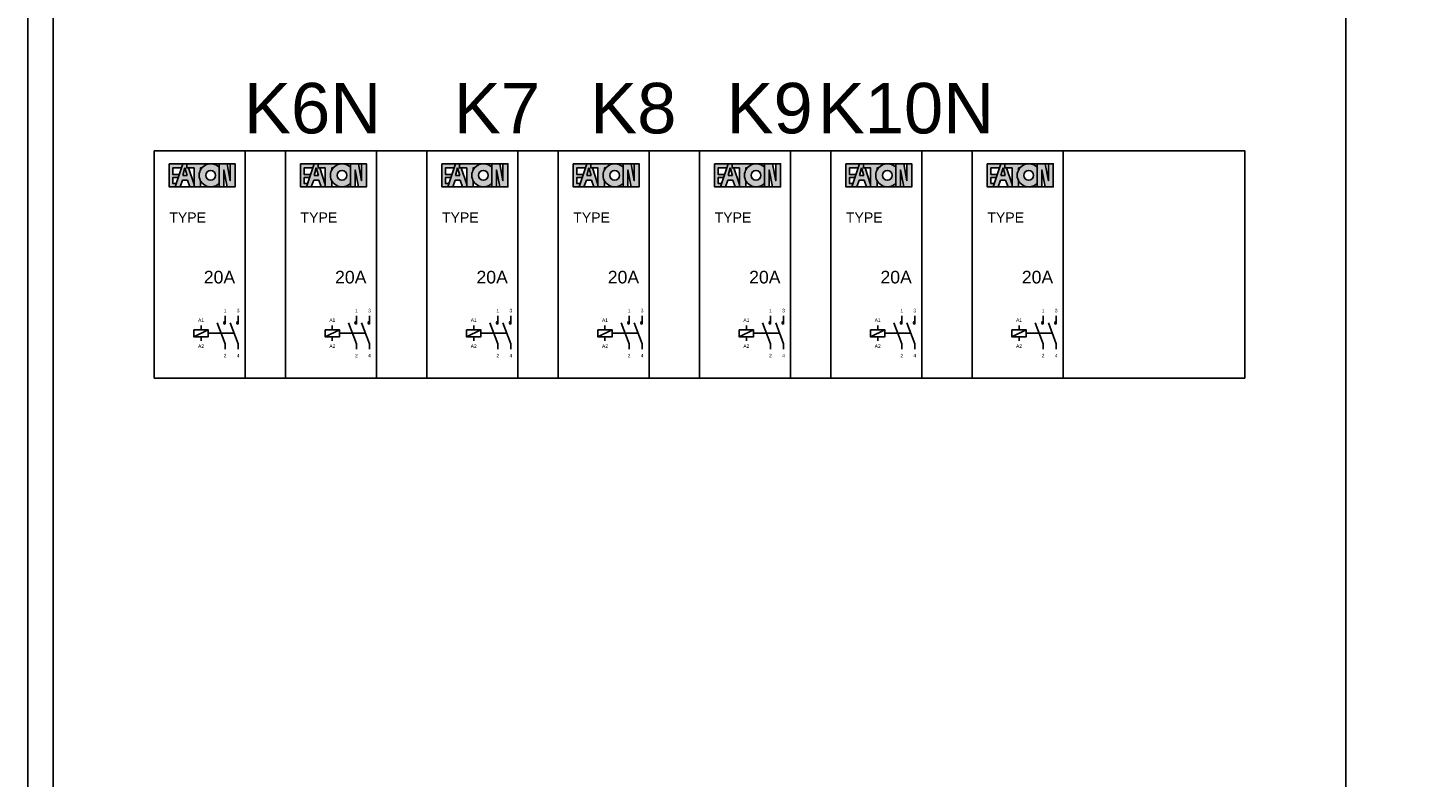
# Model space of a CAD drawing. Header units: millimetres. Extents: x -26318 to 195000, y -34446 to 95000.
# Tile 7 of 22: x -19972 to -17200, y 11423 to 12907. Entities that reach past the tile are written whole.
import ezdxf
from ezdxf.enums import TextEntityAlignment as Align

# ---------------------------------------------------------------- set-up
doc = ezdxf.new("R2010")
doc.units = ezdxf.units.MM
doc.header["$LTSCALE"] = 100
doc.linetypes.add('DASHED2', pattern=[0.375, 0.25, -0.125])
doc.layers.add('EL$6----', color=7, linetype='Continuous')
doc.styles.add('Arial', font='arial.ttf')
doc.styles.add('BURO-012', font='BUROFONT.shx', dxfattribs={"height": 1.2})

# ---------------------------------------------------------------- blocks, each defined once
blk = doc.blocks.new('Eaton Relais')
for points in [[(56.3, -26), (56.3, -25.3), (29.7, -25.3), (29.7, -71.2), (41.5, -71.2), (43.7, -64.4), (36.8, -64.4), (36.8, -52.8), (47.5, -52.8), (49.6, -46.4), (36.8, -46.4), (36.8, -33.6), (53.8, -33.6)], [(106, -26.1), (106, -25.3), (64.4, -25.3), (64.4, -33.6), (78.8, -33.6), (78.8, -71.2), (91.6, -71.2), (91.6, -59, -0.247607), (91.6, -37.5), (91.6, -33.6), (94.2, -33.6, -0.156025)], [(150.7, -58.9), (144.4, -25.3), (128.4, -25.3), (128.4, -71.2), (138, -71.2), (138, -37.6), (144.3, -71.2), (160.3, -71.2), (160.3, -25.3), (150.7, -25.3)]]:
    blk.add_hatch(color=160).paths.add_polyline_path(points)
h = blk.add_hatch(color=256)
h.paths.add_polyline_path([(68.1, -33.6), (64.4, -33.6), (64.4, -25.3), (56.5, -25.3), (41.5, -71.2), (51.1, -71.2), (56.1, -58), (65.7, -58), (70.8, -71.2), (78.8, -71.2), (78.8, -66.3)])
h.paths.add_polyline_path([(65.4, -48.6), (56.5, -48.6), (60.9, -33.6)], flags=16)
h = blk.add_hatch(color=256)
h.paths.add_polyline_path([(128.4, -64.1), (128.4, -32.4, 2.489681)])
h.paths.add_polyline_path([(102.3, -48.3, -1), (121.5, -48.3, -1)], flags=16)
at = {"color": 0}
blk.add_lwpolyline([(0, 0), (0, -450), (180, -450), (180, 0), (0, 0)], dxfattribs=at)
for points in [[(29.7, -25.3), (29.7, -71.2), (41.5, -71.2)], [(56.3, -26), (56.3, -25.3), (29.7, -25.3)], [(41.5, -71.2), (56.5, -25.3)], [(56.5, -25.3), (65.5, -25.3)], [(64.4, -25.3), (64.4, -33.6), (78.8, -33.6), (78.8, -71.2), (91.6, -71.2), (91.6, -59)], [(64.4, -25.3), (106, -25.3)], [(106, -25.3), (106, -26.1)], [(128.4, -71.2), (128.4, -25.3), (144.4, -25.3)], [(144.3, -71.2), (138, -37.6), (138, -71.2), (128.4, -71.2), (128.4, -25.3)], [(160.3, -25.3), (160.3, -71.2), (144.3, -71.2)], [(144.4, -25.3), (150.7, -58.9), (150.7, -25.3), (160.3, -25.3), (160.3, -71.2)], [(49.6, -46.4), (36.8, -46.4), (36.8, -33.6), (53.8, -33.6)], [(43.7, -64.4), (36.8, -64.4), (36.8, -52.8), (47.5, -52.8)], [(56.5, -48.6), (60.9, -33.6)], [(56.5, -48.6), (65.4, -48.6)], [(65.4, -48.6), (60.9, -33.6)], [(78.8, -66.3), (68.1, -33.6)], [(91.6, -59), (91.6, -71.2), (78.8, -71.2), (78.8, -33.6)], [(91.6, -37.5), (91.6, -33.6)], [(94.2, -33.6), (91.6, -33.6), (91.6, -37.5)], [(41.5, -71.2), (51.1, -71.2), (56.1, -58), (65.7, -58)], [(80.4, -71.2), (70.8, -71.2), (65.7, -58), (65.7, -58)]]:
    blk.add_lwpolyline(points)
blk.add_lwpolyline([(29.7, -25.3), (160.3, -25.3), (160.3, -71.2), (29.7, -71.2)], close=True)
at = {"flags": 128}
for points in [[(140.4, -343.3), (140.4, -326.7)], [(166.2, -343.3), (166.2, -326.7)], [(78.7, -368.2), (106.7, -354.2)], [(92.7, -354.2), (92.7, -345.5)], [(124.9, -340.5), (140.4, -381.8), (140.4, -392.3)], [(150.7, -340.5), (166.2, -381.8), (166.2, -392.3)], [(92.7, -368.2), (92.7, -376.2)]]:
    blk.add_lwpolyline(points, dxfattribs=at)
blk.add_lwpolyline([(78.7, -354.2), (106.7, -354.2), (106.7, -368.2), (78.7, -368.2)], close=True, dxfattribs=at)
at = {"linetype": 'DASHED2', "ltscale": 10, "flags": 128}
blk.add_lwpolyline([(106.7, -361.2), (158.4, -361.2)], dxfattribs=at)
blk.add_circle((111.9, -48.3), 9.6)
for centre, radius, start, end in [((111.9, -48.3), 22.9, 43.7665, 316.2335), ((140.4, -340.5), 2.8, 90, 270), ((166.2, -340.5), 2.8, 90, 270)]:
    blk.add_arc(centre, radius, start, end)
at = {"char_height": 7, "attachment_point": 8, "style": 'BURO-012'}
for s, insert in [('A1', (92.7, -338.5)), ('1', (140.4, -319.7)), ('3', (166.2, -319.7)), ('A2', (92.7, -390)), ('2', (140.4, -408.9)), ('4', (166.2, -408.9))]:
    blk.add_mtext_dynamic_manual_height_columns(s, width=8.195, gutter_width=6, heights=[0], dxfattribs=dict(at, insert=insert))
at = {"style": 'Arial'}
blk.add_attdef('TYPE', (29.7, -141.7), '', height=20, dxfattribs=at)
blk.add_attdef('AMPERE', text='', height=25, dxfattribs=at).set_placement((160.3, -262.4), align=Align.RIGHT)

msp = doc.modelspace()

# ---------------------------------------------------------------- linework, layer by layer
at = {"layer": 'EL$6----'}
for points in [[(-19972.5, 17004), (-12192.5, 17004), (-12192.5, 7705.3), (-19972.5, 7705.3)], [(-19922.5, 14688.2), (-17362.5, 14688.2), (-17362.5, 8688.2), (-19922.5, 8688.2)], [(-17362.5, 14688.2), (-14802.5, 14688.2), (-14802.5, 8688.2), (-17362.5, 8688.2)]]:
    msp.add_lwpolyline(points, close=True, dxfattribs=at)
at = {"layer": 'EL$6----', "ltscale": 0.2}
msp.add_lwpolyline([(-17562.5, 12213.2), (-19722.5, 12213.2), (-19722.5, 12663.2), (-17562.5, 12663.2)], close=True, dxfattribs=at)

# ---------------------------------------------------------------- block references
at = {"layer": 'EL$6----'}
for p in [(-19722.5, 12663.2), (-19462.5, 12663.2), (-19182.5, 12663.2), (-18922.5, 12663.2), (-18642.5, 12663.2), (-18382.5, 12663.2), (-18102.5, 12663.2)]:
    msp.add_blockref('Eaton Relais', p, dxfattribs=at).add_auto_attribs({'TYPE': 'TYPE', 'AMPERE': '20A'})

# ---------------------------------------------------------------- texts
at = {"layer": 'EL$6----', "style": 'Arial'}
for s, p in [('K6N', (-19408.9, 12748)), ('K7', (-19043.8, 12748)), ('K8', (-18773.8, 12748)), ('K9', (-18503.8, 12748)), ('K10N', (-18233.8, 12748))]:
    msp.add_text(s, height=100, dxfattribs=at).set_placement(p, align=Align.MIDDLE_CENTER)

doc.saveas('drawing.dxf')
